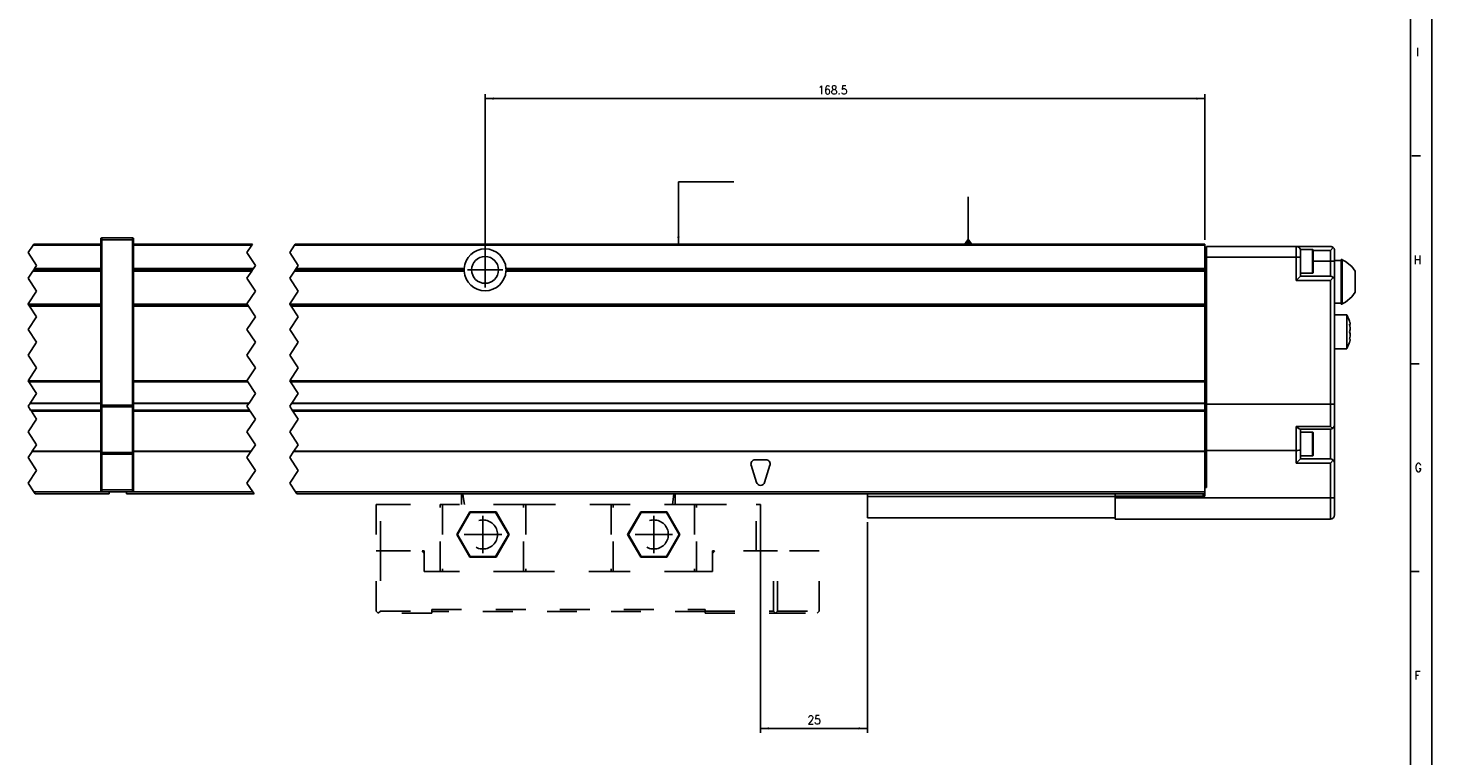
# Model space of a CAD drawing. Header units: inches. Extents: x -381 to 14628, y -418 to 176.
# Tile 11 of 36: x 130 to 459, y -165 to 5. Entities that reach past the tile are written whole.
import ezdxf

# ---------------------------------------------------------------- set-up
doc = ezdxf.new("R2010")
doc.units = ezdxf.units.IN
doc.linetypes.add('DASHED', pattern=[15, 7, -8])
doc.linetypes.add('DOT_CENTER', pattern=[14, 12, -1, 0, -1])
doc.layers.add('1', color=7, linetype='Continuous')
doc.styles.add('CONVERTER_12', font='txt.shx', dxfattribs={"width": 0.9})
doc.dimstyles.new('ME10_DIM_19', dxfattribs={"dimtxt": 2, "dimasz": 2, "dimexe": 1, "dimexo": 1, "dimgap": 1, "dimtad": 1, "dimdsep": 46, "dimtxsty": 'CONVERTER_12', "dimsah": 1, "dimcen": 0.09, "dimclrd": 2, "dimclre": 2, "dimclrt": 2, "dimadec": 0, "dimazin": 0, "dimtfac": 1, "dimtdec": 4, "dimtix": 1, "dimtmove": 0, "dimatfit": 3, "dimfxl": 1, "dimtolj": 1, "dimtzin": 0, "dimarcsym": 0})
doc.dimstyles.new('ME10_DIM_29', dxfattribs={"dimtxt": 2, "dimasz": 2, "dimexe": 1, "dimexo": 1, "dimgap": 1, "dimtad": 1, "dimdsep": 46, "dimtxsty": 'CONVERTER_12', "dimsah": 1, "dimcen": 0.09, "dimclrd": 2, "dimclre": 2, "dimclrt": 2, "dimadec": 0, "dimazin": 0, "dimtfac": 1, "dimtdec": 4, "dimtix": 1, "dimtmove": 0, "dimatfit": 3, "dimfxl": 1, "dimtolj": 1, "dimtzin": 0, "dimarcsym": 0})
doc.dimstyles.get("Standard").update_dxf_attribs({"dimtxt": 0.18, "dimasz": 0.18, "dimexe": 0.18, "dimexo": 0.0625, "dimgap": 0.09, "dimtad": 0, "dimtih": 1, "dimtoh": 1, "dimdec": 4, "dimzin": 0, "dimdsep": 46, "dimtxsty": 'Standard', "dimcen": 0.09, "dimadec": 0, "dimazin": 0, "dimtfac": 1, "dimtdec": 4, "dimtofl": 0, "dimtmove": 0, "dimatfit": 3, "dimfxl": 1, "dimtolj": 1, "dimtzin": 0, "dimarcsym": 0})

# ---------------------------------------------------------------- blocks, each defined once
blk = doc.blocks.new('Modulos_intermedio__FL-14__8__8', base_point=(130.18, -104.03))
at = {"color": 2, "linetype": 'DOT_CENTER'}
for p, q in [((131.33, -45.78), (130.18, -47.5)), ((131.49, -45.53), (131.33, -45.78)), ((130.18, -47.5), (132.18, -50.5)), ((131.29, -51.83), (130.18, -53.5)), ((131.29, -51.83), (131.49, -51.53)), ((131.49, -51.53), (131.69, -51.23)), ((132.18, -50.5), (131.69, -51.23)), ((130.18, -53.5), (132.18, -56.5)), ((130.42, -53.86), (130.18, -53.5)), ((132.18, -56.5), (130.18, -59.5)), ((130.18, -59.5), (130.19, -59.53)), ((130.19, -59.53), (130.36, -59.78)), ((130.53, -60.03), (130.36, -59.78)), ((130.53, -60.03), (132.18, -62.5)), ((132.18, -62.5), (130.18, -65.5)), ((130.18, -65.5), (132.18, -68.5)), ((132.18, -68.5), (130.18, -71.5)), ((130.18, -71.5), (132.18, -74.5)), ((132.18, -74.5), (130.18, -77.5)), ((130.18, -77.5), (130.19, -77.53)), ((130.19, -77.53), (130.36, -77.78)), ((130.36, -77.78), (132.18, -80.5)), ((132.18, -80.5), (130.69, -82.73)), ((130.63, -82.82), (130.18, -83.5)), ((130.18, -83.5), (130.76, -84.37)), ((130.69, -82.73), (130.63, -82.82)), ((130.76, -84.37), (130.86, -84.53)), ((130.9, -84.58), (130.86, -84.53)), ((130.94, -84.65), (130.9, -84.58)), ((130.94, -84.65), (132.18, -86.5)), ((132.18, -86.5), (130.18, -89.5)), ((130.18, -89.5), (132.18, -92.5)), ((131.1, -94.11), (130.18, -95.5)), ((131.1, -94.11), (131.16, -94.02)), ((132.18, -92.5), (131.16, -94.02)), ((130.18, -95.5), (132.18, -98.5)), ((132.18, -98.5), (130.18, -101.5)), ((130.69, -96.28), (130.74, -96.35)), ((130.74, -96.35), (130.78, -96.41)), ((130.78, -96.41), (130.82, -96.46)), ((130.82, -96.46), (130.83, -96.49)), ((132.18, -98.5), (131.55, -97.56)), ((130.18, -101.5), (131.53, -103.53)), ((131.22, -103.06), (131.22, -103.08)), ((131.53, -103.53), (131.86, -104.03))]:
    blk.add_line(p, q, dxfattribs=at)
at = {"color": 7, "linetype": 'Continuous'}
for p, q in [((131.33, -45.78), (147.18, -45.78)), ((131.49, -45.53), (147.18, -45.53)), ((147.18, -44.28), (147.19, -44.21)), ((147.18, -44.28), (147.18, -44.53)), ((147.18, -44.53), (147.43, -44.53)), ((147.18, -44.53), (147.18, -83.21)), ((147.19, -44.21), (147.2, -44.18)), ((147.2, -44.18), (147.22, -44.14)), ((147.22, -44.14), (147.25, -44.1)), ((147.25, -44.1), (147.29, -44.07)), ((147.29, -44.07), (147.34, -44.04)), ((147.34, -44.04), (147.36, -44.04)), ((147.36, -44.04), (147.43, -44.03)), ((147.43, -44.03), (154.63, -44.03)), ((147.43, -44.03), (147.43, -44.53)), ((154.63, -44.53), (147.43, -44.53)), ((147.43, -44.53), (147.43, -83.21)), ((154.63, -44.03), (154.63, -44.53)), ((154.7, -44.04), (154.63, -44.03)), ((154.88, -44.53), (154.63, -44.53)), ((154.63, -44.53), (154.63, -83.21)), ((154.72, -44.04), (154.7, -44.04)), ((154.76, -44.07), (154.72, -44.04)), ((154.8, -44.1), (154.76, -44.07)), ((154.84, -44.14), (154.8, -44.1)), ((154.86, -44.18), (154.84, -44.14)), ((154.87, -44.21), (154.86, -44.18)), ((154.88, -44.28), (154.87, -44.21)), ((154.88, -44.28), (154.88, -44.53)), ((154.88, -44.53), (154.88, -83.21)), ((147.18, -51.83), (131.29, -51.83)), ((147.18, -51.53), (131.49, -51.53)), ((147.18, -51.23), (131.69, -51.23)), ((130.19, -59.53), (147.18, -59.53)), ((130.36, -59.78), (147.18, -59.78)), ((147.18, -60.03), (130.53, -60.03)), ((130.19, -77.53), (147.18, -77.53)), ((130.36, -77.78), (147.18, -77.78)), ((130.63, -82.82), (147.18, -82.82)), ((130.69, -82.73), (147.18, -82.73)), ((130.76, -84.37), (147.18, -84.37)), ((130.86, -84.53), (147.18, -84.53)), ((130.94, -84.65), (147.18, -84.65)), ((147.18, -83.21), (147.18, -83.52)), ((147.18, -83.21), (147.43, -83.21)), ((147.18, -83.52), (147.18, -94.19)), ((147.18, -83.52), (147.19, -83.54)), ((147.19, -83.54), (147.22, -83.57)), ((147.22, -83.57), (147.25, -83.59)), ((147.25, -83.59), (147.29, -83.6)), ((147.29, -83.6), (147.34, -83.61)), ((147.34, -83.61), (147.36, -83.61)), ((147.36, -83.61), (147.43, -83.62)), ((147.43, -83.21), (154.63, -83.21)), ((147.43, -83.21), (147.43, -83.62)), ((147.43, -83.62), (154.63, -83.62)), ((147.43, -83.62), (147.43, -94.3)), ((154.63, -83.21), (154.63, -83.62)), ((154.88, -83.21), (154.63, -83.21)), ((154.7, -83.61), (154.63, -83.62)), ((154.63, -83.62), (154.63, -94.3)), ((154.72, -83.61), (154.7, -83.61)), ((154.76, -83.6), (154.72, -83.61)), ((154.8, -83.59), (154.76, -83.6)), ((154.84, -83.57), (154.8, -83.59)), ((154.87, -83.54), (154.84, -83.57)), ((154.88, -83.52), (154.87, -83.54)), ((154.88, -83.21), (154.88, -83.52)), ((154.88, -83.52), (154.88, -94.19)), ((147.18, -94.11), (131.1, -94.11)), ((147.18, -94.02), (131.16, -94.02)), ((147.18, -94.19), (147.19, -94.22)), ((147.18, -94.19), (147.18, -94.71)), ((147.18, -94.71), (147.18, -103.03)), ((147.18, -94.71), (147.43, -94.71)), ((147.19, -94.22), (147.22, -94.25)), ((147.22, -94.25), (147.25, -94.27)), ((147.25, -94.27), (147.29, -94.28)), ((147.29, -94.28), (147.34, -94.29)), ((147.34, -94.29), (147.36, -94.29)), ((147.36, -94.29), (147.43, -94.3)), ((154.63, -94.3), (147.43, -94.3)), ((147.43, -94.3), (147.43, -94.71)), ((154.63, -94.71), (147.43, -94.71)), ((147.43, -94.71), (147.43, -103.03)), ((154.7, -94.29), (154.63, -94.3)), ((154.63, -94.3), (154.63, -94.71)), ((154.63, -94.71), (154.63, -103.03)), ((154.88, -94.71), (154.63, -94.71)), ((154.72, -94.29), (154.7, -94.29)), ((154.76, -94.28), (154.72, -94.29)), ((154.8, -94.27), (154.76, -94.28)), ((154.84, -94.25), (154.8, -94.27)), ((154.87, -94.22), (154.84, -94.25)), ((154.88, -94.19), (154.87, -94.22)), ((154.88, -94.19), (154.88, -94.71)), ((154.88, -94.71), (154.88, -103.03)), ((131.22, -103.08), (131.23, -103.08)), ((131.53, -103.53), (147.43, -103.53)), ((131.86, -104.03), (149.18, -104.03)), ((147.18, -103.03), (147.43, -103.03)), ((147.18, -103.03), (147.18, -103.28)), ((147.18, -103.28), (147.19, -103.34)), ((147.19, -103.34), (147.2, -103.37)), ((147.2, -103.37), (147.22, -103.41)), ((147.22, -103.41), (147.25, -103.45)), ((147.25, -103.45), (147.29, -103.49)), ((147.29, -103.49), (147.34, -103.51)), ((147.34, -103.51), (147.36, -103.52)), ((147.36, -103.52), (147.43, -103.53)), ((147.43, -103.03), (147.43, -103.53)), ((147.43, -103.03), (154.63, -103.03)), ((147.43, -103.53), (154.63, -103.53)), ((149.18, -103.53), (149.18, -104.03)), ((154.88, -103.03), (154.63, -103.03)), ((154.63, -103.03), (154.63, -103.53)), ((154.7, -103.52), (154.63, -103.53)), ((154.72, -103.51), (154.7, -103.52)), ((154.76, -103.49), (154.72, -103.51)), ((154.8, -103.45), (154.76, -103.49)), ((154.84, -103.41), (154.8, -103.45)), ((154.86, -103.37), (154.84, -103.41)), ((154.87, -103.34), (154.86, -103.37)), ((154.88, -103.28), (154.87, -103.34)), ((154.88, -103.03), (154.88, -103.28))]:
    blk.add_line(p, q, dxfattribs=at)
blk = doc.blocks.new('Modulo_der__10E___9', base_point=(153.18, -109.93))
at = {"color": 7, "linetype": 'Continuous'}
for p, q in [((154.88, -45.53), (182.74, -45.53)), ((154.88, -45.78), (182.58, -45.78)), ((174.43, -45.53), (174.48, -45.48)), ((174.48, -45.48), (181.88, -45.48)), ((181.93, -45.53), (181.88, -45.48)), ((192.58, -45.78), (405.68, -45.78)), ((192.74, -45.53), (405.68, -45.53)), ((405.68, -45.53), (405.68, -45.78)), ((405.68, -51.23), (405.68, -45.78)), ((182.18, -46.47), (182.18, -46.38)), ((405.68, -46.53), (406.08, -46.53)), ((405.68, -48.53), (406.08, -48.53)), ((406.08, -48.53), (406.08, -46.03)), ((406.08, -46.03), (427.08, -46.03)), ((406.08, -48.53), (427.08, -48.53)), ((406.08, -83.03), (406.08, -48.53)), ((427.08, -46.03), (435.08, -46.03)), ((427.08, -48.53), (427.08, -46.03)), ((428.08, -48.53), (427.08, -48.53)), ((427.08, -54.03), (427.08, -48.53)), ((428.08, -46.78), (430.88, -46.78)), ((428.08, -46.78), (428.08, -47.03)), ((428.08, -48.53), (428.08, -47.03)), ((428.08, -53.03), (428.08, -48.53)), ((430.88, -46.78), (430.95, -46.79)), ((430.88, -46.78), (430.88, -48.48)), ((430.88, -48.48), (430.88, -52.28)), ((430.95, -46.79), (431.05, -46.88)), ((431.05, -46.88), (431.08, -47.17)), ((431.06, -47.03), (435.08, -47.03)), ((431.08, -47.17), (431.08, -52.08)), ((435.29, -46.05), (435.08, -46.03)), ((435.08, -47.03), (435.78, -46.32)), ((435.08, -47.03), (435.08, -49.53)), ((435.46, -46.1), (435.29, -46.05)), ((435.48, -46.11), (435.46, -46.1)), ((435.67, -46.22), (435.48, -46.11)), ((435.78, -46.32), (435.67, -46.22)), ((435.78, -46.32), (435.82, -46.36)), ((435.82, -46.36), (435.94, -46.53)), ((435.94, -46.53), (436, -46.65)), ((436, -46.65), (436.03, -46.72)), ((436.03, -46.72), (436.07, -46.92)), ((436.07, -46.92), (436.08, -47.03)), ((436.08, -47.03), (436.08, -49.53)), ((437.58, -49.07), (437.83, -49.07)), ((437.58, -59.57), (437.58, -49.07)), ((437.83, -49.07), (437.83, -49.15)), ((437.83, -56.12), (437.83, -49.07)), ((437.83, -49.15), (438.66, -49.54)), ((182.94, -51.23), (154.88, -51.23)), ((182.74, -51.53), (154.88, -51.53)), ((154.88, -51.83), (182.54, -51.83)), ((192.54, -51.83), (232.29, -51.83)), ((232.28, -51.53), (192.74, -51.53)), ((232.29, -51.23), (192.94, -51.23)), ((232.28, -51.53), (232.29, -51.23)), ((232.29, -51.83), (232.28, -51.53)), ((234.45, -49.95), (234.45, -49.96)), ((405.68, -51.23), (242.07, -51.23)), ((242.07, -51.23), (242.08, -51.53)), ((242.08, -51.53), (242.07, -51.83)), ((242.07, -51.83), (405.68, -51.83)), ((405.68, -51.53), (242.08, -51.53)), ((405.68, -51.53), (405.68, -51.23)), ((405.68, -51.83), (405.68, -51.53)), ((405.68, -59.53), (405.68, -51.83)), ((430.88, -52.28), (428.08, -52.28)), ((430.88, -52.28), (430.95, -52.27)), ((430.95, -52.27), (431.05, -52.18)), ((431.05, -52.18), (431.08, -52.08)), ((431.08, -49.53), (435.08, -49.53)), ((435.08, -49.53), (435.08, -53.03)), ((435.08, -49.53), (436.08, -49.53)), ((437.58, -49.32), (436.08, -49.32)), ((436.08, -49.53), (436.08, -54.03)), ((438.66, -49.54), (440.15, -50.77)), ((440.15, -50.77), (440.88, -51.86)), ((440.88, -56.79), (440.88, -51.86)), ((234.45, -53.09), (234.45, -53.1)), ((428.08, -53.03), (427.08, -54.03)), ((435.08, -54.03), (427.08, -54.03)), ((435.08, -53.03), (428.08, -53.03)), ((435.08, -53.03), (435.46, -53.1)), ((435.78, -53.32), (435.08, -54.03)), ((435.08, -83.03), (435.08, -54.03)), ((435.46, -53.1), (435.78, -53.32)), ((435.78, -53.32), (435.82, -53.36)), ((435.82, -53.36), (435.94, -53.53)), ((435.94, -53.53), (436, -53.65)), ((436, -53.65), (436.03, -53.72)), ((436.03, -53.72), (436.07, -53.92)), ((436.07, -53.92), (436.08, -54.03)), ((436.08, -82.84), (436.08, -54.03)), ((437.83, -59.49), (437.83, -56.12)), ((438.66, -59.11), (437.83, -59.49)), ((440.15, -57.87), (438.66, -59.11)), ((440.88, -56.79), (440.15, -57.87)), ((154.88, -59.53), (181.44, -59.53)), ((154.88, -59.78), (181.61, -59.78)), ((181.78, -60.03), (154.88, -60.03)), ((191.44, -59.53), (405.68, -59.53)), ((191.61, -59.78), (405.68, -59.78)), ((405.68, -60.03), (191.78, -60.03)), ((405.68, -59.53), (405.68, -59.78)), ((405.68, -59.78), (405.68, -60.03)), ((405.68, -60.03), (405.68, -77.53)), ((437.58, -59.32), (436.08, -59.32)), ((438.91, -62.03), (436.08, -62.03)), ((437.58, -59.57), (437.83, -59.57)), ((437.83, -59.57), (437.83, -59.49)), ((438.91, -62.09), (438.91, -62.03)), ((438.91, -62.03), (438.91, -62.09)), ((439.5, -63.33), (438.91, -62.09)), ((438.91, -62.09), (438.91, -64.66)), ((438.91, -64.66), (438.91, -70.03)), ((439.58, -63.53), (439.5, -63.33)), ((439.67, -63.84), (439.58, -63.53)), ((439.58, -63.53), (439.67, -63.84)), ((439.66, -64.59), (439.58, -64.26)), ((439.58, -64.26), (439.67, -64.33)), ((439.59, -64.33), (439.68, -64.33)), ((439.59, -64.33), (439.66, -64.59)), ((439.67, -64.64), (439.66, -64.59)), ((439.66, -64.59), (439.67, -64.64)), ((439.68, -63.89), (439.67, -63.84)), ((439.67, -64.33), (439.68, -64.33)), ((439.68, -64.7), (439.67, -64.64)), ((439.67, -64.64), (439.68, -64.7)), ((439.7, -63.96), (439.68, -63.89)), ((439.68, -64.33), (439.73, -64.21)), ((439.72, -65.03), (439.68, -64.7)), ((439.68, -64.7), (439.72, -65.03)), ((439.68, -65.76), (439.72, -65.51)), ((439.72, -65.51), (439.68, -65.76)), ((439.72, -64.09), (439.7, -63.96)), ((439.73, -64.21), (439.72, -64.09)), ((439.73, -65.28), (439.72, -65.03)), ((439.72, -65.03), (439.73, -65.28)), ((439.72, -65.51), (439.73, -65.36)), ((439.73, -65.36), (439.72, -65.51)), ((439.73, -65.36), (439.73, -65.28)), ((439.73, -65.28), (439.73, -65.36)), ((439.5, -68.72), (438.91, -69.97)), ((439.58, -68.53), (439.5, -68.72)), ((439.58, -66.03), (439.67, -65.81)), ((439.67, -65.81), (439.58, -66.03)), ((439.67, -66.25), (439.58, -66.03)), ((439.58, -66.03), (439.67, -66.25)), ((439.58, -67.8), (439.66, -67.47)), ((439.67, -67.73), (439.58, -67.8)), ((439.67, -68.22), (439.58, -68.53)), ((439.58, -68.53), (439.67, -68.22)), ((439.66, -67.47), (439.59, -67.73)), ((439.59, -67.73), (439.68, -67.73)), ((439.66, -67.47), (439.67, -67.42)), ((439.67, -67.42), (439.66, -67.47)), ((439.67, -65.81), (439.68, -65.76)), ((439.68, -65.76), (439.67, -65.81)), ((439.68, -66.29), (439.67, -66.25)), ((439.67, -66.25), (439.68, -66.29)), ((439.67, -67.42), (439.68, -67.35)), ((439.68, -67.35), (439.67, -67.42)), ((439.68, -67.73), (439.67, -67.73)), ((439.67, -68.22), (439.68, -68.17)), ((439.72, -66.55), (439.68, -66.29)), ((439.68, -66.29), (439.72, -66.55)), ((439.68, -67.35), (439.72, -67.03)), ((439.72, -67.03), (439.68, -67.35)), ((439.73, -67.84), (439.68, -67.73)), ((439.68, -68.17), (439.7, -68.09)), ((439.7, -68.09), (439.72, -67.96)), ((439.73, -66.7), (439.72, -66.55)), ((439.72, -66.55), (439.73, -66.7)), ((439.72, -67.03), (439.73, -66.78)), ((439.73, -66.78), (439.72, -67.03)), ((439.72, -67.96), (439.73, -67.84)), ((439.73, -66.78), (439.73, -66.7)), ((439.73, -66.7), (439.73, -66.78)), ((438.91, -70.03), (436.08, -70.03)), ((154.88, -77.53), (181.44, -77.53)), ((154.88, -77.78), (181.61, -77.78)), ((191.44, -77.53), (405.68, -77.53)), ((191.61, -77.78), (405.68, -77.78)), ((405.68, -77.53), (405.68, -77.78)), ((405.68, -77.78), (405.68, -82.73)), ((154.88, -82.73), (181.94, -82.73)), ((154.88, -82.82), (181.88, -82.82)), ((154.88, -84.37), (182.01, -84.37)), ((154.88, -84.53), (182.11, -84.53)), ((154.88, -84.65), (182.19, -84.65)), ((191.88, -82.82), (405.68, -82.82)), ((191.94, -82.73), (405.68, -82.73)), ((192.01, -84.37), (405.68, -84.37)), ((405.68, -84.53), (192.11, -84.53)), ((192.19, -84.65), (405.68, -84.65)), ((405.68, -82.73), (405.68, -82.82)), ((405.68, -82.82), (405.68, -84.37)), ((405.68, -82.93), (406.08, -82.93)), ((405.68, -84.37), (405.68, -84.53)), ((405.68, -84.65), (405.68, -84.53)), ((405.68, -84.65), (405.68, -94.02)), ((406.08, -83.03), (406.08, -93.83)), ((406.08, -83.03), (435.08, -83.03)), ((435.29, -83.02), (435.08, -83.03)), ((435.08, -88.19), (435.08, -83.03)), ((435.46, -83.01), (435.29, -83.02)), ((435.48, -83.01), (435.46, -83.01)), ((435.67, -82.99), (435.48, -83.01)), ((435.78, -82.97), (435.67, -82.99)), ((435.82, -82.97), (435.78, -82.97)), ((435.94, -82.93), (435.82, -82.97)), ((436, -82.91), (435.94, -82.93)), ((436.03, -82.9), (436, -82.91)), ((436.07, -82.86), (436.03, -82.9)), ((436.08, -82.84), (436.07, -82.86)), ((436.08, -87.83), (436.08, -82.84)), ((427.08, -88.19), (427.1, -88.21)), ((435.08, -88.19), (427.08, -88.19)), ((427.08, -93.83), (427.08, -88.19)), ((427.1, -88.21), (427.46, -88.52)), ((427.46, -88.52), (427.48, -88.53)), ((427.48, -88.53), (427.78, -88.74)), ((427.78, -88.74), (427.8, -88.75)), ((435.08, -88.19), (435.1, -88.21)), ((435.1, -88.21), (435.46, -88.52)), ((435.46, -88.52), (435.48, -88.53)), ((435.64, -88.65), (435.46, -88.75)), ((435.48, -88.53), (435.64, -88.65)), ((435.64, -88.65), (435.78, -88.53)), ((435.78, -88.53), (436, -88.21)), ((436, -88.21), (436.08, -87.83)), ((436.08, -87.84), (436.06, -88)), ((436.08, -87.84), (436.08, -96.83)), ((427.8, -88.75), (428.01, -88.83)), ((435.08, -88.83), (428.01, -88.83)), ((428.08, -93.64), (428.08, -88.83)), ((430.88, -89.58), (428.08, -89.58)), ((430.95, -89.59), (430.88, -89.58)), ((430.88, -89.58), (430.88, -91.28)), ((430.88, -91.28), (430.88, -95.08)), ((431.05, -89.68), (430.95, -89.59)), ((431.08, -89.97), (431.05, -89.68)), ((431.08, -89.97), (431.08, -92.33)), ((435.46, -88.75), (435.08, -88.83)), ((435.08, -88.83), (435.08, -95.83)), ((182.41, -94.02), (154.88, -94.02)), ((182.35, -94.11), (154.88, -94.11)), ((405.68, -94.11), (192.35, -94.11)), ((405.68, -94.02), (192.41, -94.02)), ((406.08, -93.73), (405.68, -93.73)), ((405.68, -94.02), (405.68, -94.11)), ((405.68, -94.11), (405.68, -102.53)), ((427.08, -93.83), (406.08, -93.83)), ((406.08, -93.83), (406.08, -102.53)), ((427.46, -93.81), (427.08, -93.83)), ((427.08, -96.83), (427.08, -93.83)), ((427.78, -93.77), (427.46, -93.81)), ((428, -93.71), (427.78, -93.77)), ((428.08, -93.64), (428, -93.71)), ((428.08, -95.83), (428.08, -93.64)), ((430.88, -95.08), (428.08, -95.08)), ((430.88, -95.08), (430.95, -95.07)), ((430.95, -95.07), (431.05, -94.98)), ((431.05, -94.98), (431.08, -94.88)), ((431.08, -92.33), (431.08, -94.88)), ((300.72, -101.32), (299.47, -97.32)), ((300.43, -96.03), (302.93, -96.03)), ((303.88, -97.32), (302.63, -101.32)), ((428.08, -95.83), (427.08, -96.83)), ((427.08, -96.83), (435.08, -96.83)), ((428.08, -95.83), (435.08, -95.83)), ((435.46, -95.9), (435.08, -95.83)), ((435.08, -96.83), (435.78, -96.12)), ((435.08, -96.83), (435.08, -104.93)), ((435.78, -96.12), (435.46, -95.9)), ((436, -96.45), (435.78, -96.12)), ((436.08, -96.83), (436, -96.45)), ((436.08, -96.83), (436.08, -104.93)), ((406.08, -101.53), (405.68, -101.53)), ((153.18, -103.53), (153.18, -104.03)), ((153.18, -104.03), (183.11, -104.03)), ((154.63, -103.53), (182.78, -103.53)), ((192.78, -103.53), (405.68, -103.53)), ((326.68, -104.03), (193.11, -104.03)), ((326.68, -104.63), (326.68, -104.03)), ((326.68, -104.03), (384.68, -104.03)), ((326.68, -104.63), (326.68, -109.63)), ((384.68, -104.63), (326.68, -104.63)), ((405.68, -104.03), (384.68, -104.03)), ((384.68, -104.03), (384.68, -104.53)), ((384.68, -104.93), (384.68, -104.53)), ((384.68, -104.53), (405.68, -104.53)), ((384.68, -104.93), (384.68, -109.93)), ((435.08, -104.93), (384.68, -104.93)), ((405.28, -104.03), (405.28, -104.53)), ((406.08, -102.03), (405.68, -102.03)), ((405.68, -102.53), (405.68, -104.53)), ((406.08, -102.53), (405.68, -102.53)), ((435.08, -104.93), (435.08, -109.93)), ((435.08, -104.93), (436.08, -104.93)), ((436.08, -104.93), (436.08, -108.93)), ((326.68, -109.63), (384.68, -109.63)), ((435.08, -109.93), (384.68, -109.93))]:
    blk.add_line(p, q, dxfattribs=at)
at = {"color": 2, "linetype": 'DOT_CENTER'}
for p, q in [((181.43, -47.5), (182.58, -45.78)), ((182.58, -45.78), (182.74, -45.53)), ((192.58, -45.78), (191.43, -47.5)), ((192.74, -45.53), (192.58, -45.78)), ((183.43, -50.5), (181.43, -47.5)), ((182.12, -46.47), (182.18, -46.47)), ((191.43, -47.5), (193.43, -50.5)), ((181.43, -53.5), (182.54, -51.83)), ((182.74, -51.53), (182.54, -51.83)), ((182.94, -51.23), (182.74, -51.53)), ((182.94, -51.23), (183.43, -50.5)), ((192.54, -51.83), (191.43, -53.5)), ((192.74, -51.53), (192.54, -51.83)), ((192.94, -51.23), (192.74, -51.53)), ((193.43, -50.5), (192.94, -51.23)), ((183.43, -56.5), (181.43, -53.5)), ((191.43, -53.5), (193.43, -56.5)), ((181.43, -59.5), (183.43, -56.5)), ((193.43, -56.5), (191.43, -59.5)), ((181.44, -59.53), (181.43, -59.5)), ((181.61, -59.78), (181.44, -59.53)), ((181.61, -59.78), (181.78, -60.03)), ((183.43, -62.5), (181.78, -60.03)), ((191.43, -59.5), (191.44, -59.53)), ((191.44, -59.53), (191.61, -59.78)), ((191.78, -60.03), (191.61, -59.78)), ((191.78, -60.03), (193.43, -62.5)), ((181.43, -65.5), (183.43, -62.5)), ((183.43, -68.5), (181.43, -65.5)), ((193.43, -62.5), (191.43, -65.5)), ((191.43, -65.5), (193.43, -68.5)), ((181.43, -71.5), (183.43, -68.5)), ((193.43, -68.5), (191.43, -71.5)), ((183.43, -74.5), (181.43, -71.5)), ((191.43, -71.5), (193.43, -74.5)), ((181.43, -77.5), (183.43, -74.5)), ((193.43, -74.5), (191.43, -77.5)), ((181.44, -77.53), (181.43, -77.5)), ((181.61, -77.78), (181.44, -77.53)), ((183.43, -80.5), (181.61, -77.78)), ((191.43, -77.5), (191.44, -77.53)), ((191.44, -77.53), (191.61, -77.78)), ((191.61, -77.78), (193.43, -80.5)), ((181.94, -82.73), (183.43, -80.5)), ((193.43, -80.5), (191.94, -82.73)), ((181.43, -83.5), (181.88, -82.82)), ((182.01, -84.37), (181.43, -83.5)), ((181.88, -82.82), (181.94, -82.73)), ((182.11, -84.53), (182.01, -84.37)), ((182.11, -84.53), (182.13, -84.56)), ((182.13, -84.56), (182.19, -84.65)), ((183.43, -86.5), (182.19, -84.65)), ((191.88, -82.82), (191.43, -83.5)), ((191.43, -83.5), (192.01, -84.37)), ((191.94, -82.73), (191.88, -82.82)), ((192.01, -84.37), (192.11, -84.53)), ((192.19, -84.65), (192.11, -84.53)), ((192.19, -84.65), (193.43, -86.5)), ((181.43, -89.5), (183.43, -86.5)), ((193.43, -86.5), (191.43, -89.5)), ((183.43, -92.5), (181.43, -89.5)), ((191.43, -89.5), (193.43, -92.5)), ((181.43, -95.5), (182.35, -94.11)), ((182.41, -94.02), (182.35, -94.11)), ((182.41, -94.02), (183.43, -92.5)), ((192.35, -94.11), (191.43, -95.5)), ((192.35, -94.11), (192.41, -94.02)), ((193.43, -92.5), (192.41, -94.02)), ((183.43, -98.5), (181.43, -95.5)), ((181.43, -101.5), (183.43, -98.5)), ((191.43, -95.5), (193.43, -98.5)), ((193.43, -98.5), (191.43, -101.5)), ((182.78, -103.53), (181.43, -101.5)), ((191.43, -101.5), (192.78, -103.53)), ((183.11, -104.03), (182.78, -103.53)), ((192.78, -103.53), (193.11, -104.03))]:
    blk.add_line(p, q, dxfattribs=at)
at = {"color": 7, "linetype": 'Continuous'}
blk.add_circle((237.18, -51.53), 3.15, dxfattribs=at)
for centre, radius, start, end in [((237.18, -51.53), 4.9, 3.5101, 176.4899), ((427.08, -47.03), 1, 0, 90), ((237.18, -51.53), 4.9, 183.5101, 356.4899), ((300.43, -97.03), 1, 90, 197.354), ((302.93, -97.03), 1, 342.646, 90), ((301.68, -101.03), 1, 197.354, 342.646), ((435.08, -108.93), 1, 270, 0)]:
    blk.add_arc(centre, radius, start, end, dxfattribs=at)
at = {"layer": '1', "color": 2, "linetype": 'DOT_CENTER'}
for p, q in [((237.18, -47.38), (237.18, -55.68)), ((241.33, -51.53), (233.03, -51.53))]:
    blk.add_line(p, q, dxfattribs=at)
blk = doc.blocks.new('CABEZA_1__10', base_point=(211.68, -131.97))
at = {"color": 2, "linetype": 'DASHED'}
for p, q in [((231.68, -104.67), (231.68, -104.03)), ((231.68, -106.53), (231.68, -104.67)), ((281.68, -104.67), (281.68, -104.03)), ((281.68, -106.53), (281.68, -104.67)), ((211.68, -106.53), (211.68, -117.37)), ((212.68, -106.53), (211.68, -106.53)), ((212.68, -117.37), (212.68, -106.53)), ((212.68, -106.53), (226.68, -106.53)), ((226.68, -122.17), (226.68, -106.53)), ((227.18, -106.53), (226.68, -106.53)), ((227.18, -106.53), (227.18, -122.17)), ((246.18, -106.53), (227.18, -106.53)), ((233.62, -108.22), (230.55, -113.52)), ((233.7, -108.37), (230.73, -113.52)), ((239.74, -108.22), (233.62, -108.22)), ((233.7, -108.37), (233.62, -108.22)), ((239.65, -108.37), (233.7, -108.37)), ((239.65, -108.37), (239.74, -108.22)), ((242.62, -113.52), (239.65, -108.37)), ((242.8, -113.52), (239.74, -108.22)), ((246.18, -122.17), (246.18, -106.53)), ((246.68, -106.53), (246.18, -106.53)), ((246.68, -106.53), (246.68, -122.17)), ((246.68, -106.53), (266.68, -106.53)), ((266.68, -106.53), (266.68, -122.17)), ((266.68, -106.53), (267.18, -106.53)), ((267.18, -122.17), (267.18, -106.53)), ((286.18, -106.53), (267.18, -106.53)), ((273.62, -108.22), (270.55, -113.52)), ((273.7, -108.37), (270.73, -113.52)), ((273.7, -108.37), (273.62, -108.22)), ((279.74, -108.22), (273.62, -108.22)), ((279.65, -108.37), (273.7, -108.37)), ((279.65, -108.37), (279.74, -108.22)), ((282.62, -113.52), (279.65, -108.37)), ((282.8, -113.52), (279.74, -108.22)), ((286.18, -106.53), (286.18, -122.17)), ((286.68, -106.53), (286.18, -106.53)), ((286.68, -122.17), (286.68, -106.53)), ((286.68, -106.53), (300.68, -106.53)), ((300.68, -117.37), (300.68, -106.53)), ((300.68, -106.53), (301.68, -106.53)), ((301.68, -106.53), (301.68, -117.37)), ((233.62, -118.83), (230.55, -113.52)), ((230.73, -113.52), (230.55, -113.52)), ((233.7, -118.67), (230.73, -113.52)), ((242.62, -113.52), (239.65, -118.67)), ((242.8, -113.52), (239.74, -118.83)), ((242.62, -113.52), (242.8, -113.52)), ((270.73, -113.52), (270.55, -113.52)), ((270.55, -113.52), (273.62, -118.83)), ((270.73, -113.52), (273.7, -118.67)), ((279.65, -118.67), (282.62, -113.52)), ((279.74, -118.83), (282.8, -113.52)), ((282.62, -113.52), (282.8, -113.52)), ((211.68, -131.47), (211.68, -117.37)), ((211.68, -117.37), (212.68, -117.37)), ((212.68, -117.37), (212.68, -131.47)), ((212.68, -117.37), (222.43, -117.37)), ((222.93, -117.87), (222.43, -117.37)), ((222.93, -117.37), (222.43, -117.37)), ((222.93, -122.17), (222.93, -117.37)), ((222.93, -117.87), (222.93, -122.17)), ((290.93, -117.37), (290.43, -117.87)), ((290.43, -117.37), (290.43, -117.87)), ((290.93, -117.37), (290.43, -117.37)), ((290.43, -117.87), (290.43, -122.17)), ((304.68, -117.37), (290.93, -117.37)), ((304.68, -131.47), (304.68, -117.37)), ((304.68, -117.37), (305.68, -117.37)), ((305.68, -131.47), (305.68, -117.37)), ((315.42, -117.37), (305.68, -117.37)), ((315.42, -131.47), (315.42, -117.37)), ((233.62, -118.83), (233.7, -118.67)), ((239.74, -118.83), (233.62, -118.83)), ((239.65, -118.67), (233.7, -118.67)), ((239.74, -118.83), (239.65, -118.67)), ((273.7, -118.67), (273.62, -118.83)), ((273.62, -118.83), (279.74, -118.83)), ((273.7, -118.67), (279.65, -118.67)), ((279.65, -118.67), (279.74, -118.83)), ((222.93, -122.17), (226.93, -122.17)), ((227.18, -122.17), (226.93, -122.17)), ((246.18, -122.17), (227.18, -122.17)), ((246.43, -122.17), (246.18, -122.17)), ((246.43, -122.17), (266.93, -122.17)), ((267.18, -122.17), (266.93, -122.17)), ((286.18, -122.17), (267.18, -122.17)), ((286.43, -122.17), (286.18, -122.17)), ((286.43, -122.17), (290.43, -122.17)), ((211.68, -131.47), (212.18, -131.97)), ((212.18, -131.97), (212.68, -131.47)), ((212.68, -131.47), (224.68, -131.47)), ((224.68, -131.47), (224.68, -131.07)), ((224.68, -131.07), (288.68, -131.07)), ((224.68, -131.97), (224.68, -131.47)), ((288.68, -131.07), (288.68, -131.47)), ((288.68, -131.47), (304.68, -131.47)), ((288.68, -131.47), (288.68, -131.97)), ((304.68, -131.47), (305.18, -131.97)), ((305.68, -131.47), (305.18, -131.97)), ((305.68, -131.47), (315.42, -131.47)), ((315.42, -131.47), (314.92, -131.97)), ((224.68, -131.97), (212.18, -131.97)), ((288.68, -131.57), (224.68, -131.57)), ((288.68, -131.97), (305.18, -131.97)), ((305.18, -131.97), (314.92, -131.97))]:
    blk.add_line(p, q, dxfattribs=at)
at = {"color": 7, "linetype": 'Continuous'}
for p, q in [((231.7, -104.03), (231.69, -104.03)), ((231.85, -104.04), (231.7, -104.03)), ((231.88, -104.03), (231.85, -104.04)), ((231.92, -104.03), (231.88, -104.03)), ((232.08, -104.67), (232, -104.03)), ((232.33, -106.53), (232.08, -104.67)), ((281.03, -106.53), (281.27, -104.67)), ((281.27, -104.67), (281.35, -104.03)), ((281.48, -104.03), (281.43, -104.03)), ((281.5, -104.04), (281.48, -104.03)), ((281.66, -104.03), (281.5, -104.04)), ((281.67, -104.03), (281.66, -104.03))]:
    blk.add_line(p, q, dxfattribs=at)
at = {"color": 2, "linetype": 'DASHED'}
for centre in [(236.68, -113.52), (276.68, -113.52)]:
    blk.add_circle(centre, 3.4, dxfattribs=at)
at = {"layer": '1', "color": 2, "linetype": 'DOT_CENTER'}
for p, q in [((236.68, -109.12), (236.68, -117.92)), ((276.68, -109.12), (276.68, -117.92)), ((241.08, -113.52), (232.28, -113.52)), ((281.08, -113.52), (272.28, -113.52))]:
    blk.add_line(p, q, dxfattribs=at)
blk = doc.blocks.new('F-136__14', base_point=(-230.88, -131.97))
for name, p in [('Modulos_intermedio__FL-14__8__8', (130.18, -104.03)), ('Modulo_der__10E___9', (153.18, -109.93)), ('CABEZA_1__10', (211.68, -131.97))]:
    blk.add_blockref(name, p)
blk = doc.blocks.new('*D100')
at = {"layer": '1', "color": 2, "linetype": 'Continuous'}
for p, q in [((237.18, -50.53), (237.18, -10.41)), ((405.68, -11.41), (237.18, -11.41)), ((405.68, -44.53), (405.68, -10.41))]:
    blk.add_line(p, q, dxfattribs=at)
at = {"layer": '1', "color": 2}
for points in [[(239.18, -11.14), (239.18, -11.67), (237.18, -11.41)], [(403.68, -11.67), (403.68, -11.14), (405.68, -11.41)]]:
    blk.add_solid(points, dxfattribs=at)
at = {"layer": '1', "color": 2, "insert": (315.07, -10.41), "char_height": 2, "attachment_point": 7, "rotation": 0.0001, "line_spacing_factor": 0.60024, "style": 'CONVERTER_12'}
blk.add_mtext('168.5', dxfattribs=at)
blk = doc.blocks.new('*D110')
at = {"layer": '1', "color": 2, "linetype": 'Continuous'}
for p, q in [((301.68, -107.53), (301.68, -159.96)), ((326.68, -110.63), (326.68, -159.96)), ((326.68, -158.96), (301.68, -158.96))]:
    blk.add_line(p, q, dxfattribs=at)
at = {"layer": '1', "color": 2}
for points in [[(303.68, -158.7), (303.68, -159.22), (301.68, -158.96)], [(324.68, -159.22), (324.68, -158.7), (326.68, -158.96)]]:
    blk.add_solid(points, dxfattribs=at)
at = {"layer": '1', "color": 2, "insert": (312.68, -157.96), "char_height": 2, "attachment_point": 7, "rotation": 0.0001, "line_spacing_factor": 0.60024, "style": 'CONVERTER_12'}
blk.add_mtext('25', dxfattribs=at)
blk = doc.blocks.new('Marco_a1', base_point=(38.87, -121.38))
at = {"layer": '1', "color": 2, "linetype": 'Continuous'}
for p, q in [((458.87, -418.38), (458.87, 175.62)), ((456.18, -24.85), (454.18, -24.85)), ((455.87, -73.51), (453.87, -73.51)), ((455.87, -122.18), (453.87, -122.18))]:
    blk.add_line(p, q, dxfattribs=at)
at = {"layer": '1', "color": 7, "linetype": 'Continuous'}
blk.add_line((453.87, -413.38), (453.87, 170.62), dxfattribs=at)
at = {"layer": '1', "color": 2, "char_height": 2, "attachment_point": 4, "line_spacing_factor": 1.20048, "style": 'CONVERTER_12'}
for s, insert in [('I', (455.18, -0.51)), ('H', (454.62, -49.18)), ('G', (454.87, -97.85)), ('F', (454.77, -146.51))]:
    blk.add_mtext(s, dxfattribs=dict(at, insert=insert))
blk = doc.blocks.new('Top', base_point=(38.87, -121.38))
blk.add_blockref('Marco_a1', (38.87, -121.38))
blk = doc.blocks.new('_dummy_frame', base_point=(-381.13, -418.38))
blk.add_blockref('Top', (38.87, -121.38))
blk = doc.blocks.new('Alzado1__15', base_point=(2037, -88))
at = {"layer": '1', "color": 2}
for points in [[(282.188, -43.776), (282.714, -43.776), (282.451, -45.776)], [(350.293, -44.026), (349.232, -45.526), (351.353, -45.526)]]:
    blk.add_solid(points, dxfattribs=at)
blk.add_blockref('F-136__14', (-230.877, -131.974))
at = {"layer": '1'}
for base, p1, p2, dimstyle, picture, middle in [((405.678, -11.407), (237.178, -51.526), (405.678, -45.526), 'ME10_DIM_19', '*D100', (318.392, -9.407)), ((326.678, -158.959), (301.678, -106.526), (326.678, -109.626), 'ME10_DIM_29', '*D110', (314.178, -156.959))]:
    dim = blk.add_linear_dim(base=base, p1=p1, p2=p2, dimstyle=dimstyle, dxfattribs=at)
    dim.commit()
    dim.dimension.update_dxf_attribs({"geometry": picture, "text_midpoint": middle, "text_rotation": 0.00014})
at = {"layer": '1', "color": 2, "linetype": 'Continuous', "has_arrowhead": 0}
for points in [[(282.451, -45.776), (282.451, -30.917), (295.451, -30.917)], [(350.293, -45.526), (350.293, -34.416)]]:
    blk.add_leader(points, dimstyle='Standard', dxfattribs=at)

msp = doc.modelspace()

# ---------------------------------------------------------------- block references
msp.add_blockref('Alzado1__15', (2037, -88))
at = {"layer": '1'}
msp.add_blockref('_dummy_frame', (-381.13, -418.38), dxfattribs=at)

doc.saveas('drawing.dxf')
